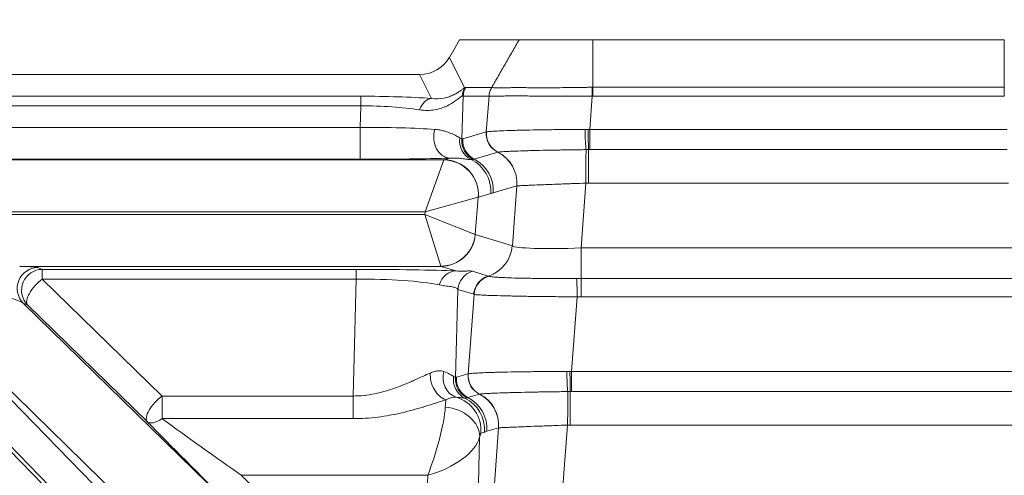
# Model space of a CAD drawing. Header units: millimetres. Extents: x 4 to 837, y 5 to 589.
# Tile 149 of 164: x 653.15 to 667.36, y 367.57 to 374.15. Entities that reach past the tile are written whole.
import ezdxf

# ---------------------------------------------------------------- set-up
doc = ezdxf.new("R2010")
doc.units = ezdxf.units.MM
doc.layers.add('1', color=7, linetype='Continuous', true_color=0xffffff)
doc.styles.add('ideas_simplex', font='simplex.shx')
doc.dimstyles.get("Standard").update_dxf_attribs({"dimtxt": 0.18, "dimasz": 0.18, "dimexe": 0.18, "dimexo": 0.0625, "dimgap": 0.09, "dimtad": 0, "dimtih": 1, "dimtoh": 1, "dimdec": 4, "dimzin": 0, "dimdsep": 46, "dimtxsty": 'Standard', "dimcen": 0.09, "dimadec": 0, "dimazin": 0, "dimtfac": 1, "dimtdec": 4, "dimtofl": 0, "dimtmove": 0, "dimatfit": 3, "dimfxl": 1, "dimtolj": 1, "dimtzin": 0, "dimarcsym": 0})

# ---------------------------------------------------------------- blocks, each defined once
blk = doc.blocks.new('_U12')
at = {"layer": '1', "color": 87, "lineweight": 25}
for p, q in [((656.844525, 410.817952), (655.344525, 410.817952)), ((655.344525, 410.817952), (655.344525, 405.192952)), ((672.519525, 410.817952), (671.019525, 410.817952)), ((672.519525, 405.192952), (672.519525, 410.817952)), ((655.344525, 405.192952), (656.844525, 405.192952)), ((671.019525, 405.192952), (672.519525, 405.192952))]:
    blk.add_line(p, q, dxfattribs=at)
at = {"layer": '1', "color": 152, "lineweight": 13}
for p, q in [((638.972542, 361.359267), (638.972542, 405.692952)), ((688.891509, 324.359267), (688.891509, 405.692952))]:
    blk.add_line(p, q, dxfattribs=at)
at = {"layer": '1', "color": 27, "lineweight": 13}
blk.add_line((688.891509, 403.692952), (638.972542, 403.692952), dxfattribs=at)
at = {"layer": '1', "color": 27, "lineweight": 18}
for points in [[(638.972542, 403.692952), (641.97254, 404.221933), (641.972544, 403.163971)], [(688.891509, 403.692952), (685.891511, 403.163971), (685.891507, 404.221933)]]:
    blk.add_solid(points, dxfattribs=at)
at = {"layer": '1', "color": 87, "linetype": 'Continuous', "lineweight": 25, "char_height": 3, "attachment_point": 7, "rotation": 360, "line_spacing_factor": 1.204819, "style": 'ideas_simplex'}
for s, insert in [('\\W1.2109;49,92', (656.816025, 412.952952)), ('\\W1.2715;1.965', (656.816025, 405.640452))]:
    blk.add_mtext(s, dxfattribs=dict(at, insert=insert))
blk = doc.blocks.new('_U13')
at = {"layer": '1', "color": 87, "lineweight": 25}
for p, q in [((660.649227, 393.563209), (659.149227, 393.563209)), ((659.149227, 393.563209), (659.149227, 387.938209)), ((673.354227, 393.563209), (671.854227, 393.563209)), ((673.354227, 387.938209), (673.354227, 393.563209)), ((659.149227, 387.938209), (660.649227, 387.938209)), ((671.854227, 387.938209), (673.354227, 387.938209))]:
    blk.add_line(p, q, dxfattribs=at)
at = {"layer": '1', "color": 152, "lineweight": 13}
for p, q in [((680.052674, 333.198102), (680.052674, 388.438209)), ((697.730343, 333.198102), (697.730343, 388.438209))]:
    blk.add_line(p, q, dxfattribs=at)
at = {"layer": '1', "color": 27, "lineweight": 13}
blk.add_line((697.730343, 386.438209), (659.149227, 386.438209), dxfattribs=at)
at = {"layer": '1', "color": 27, "lineweight": 18}
for points in [[(680.052674, 386.438209), (683.052672, 386.96719), (683.052676, 385.909228)], [(697.730343, 386.438209), (694.730345, 385.909228), (694.730341, 386.96719)]]:
    blk.add_solid(points, dxfattribs=at)
at = {"layer": '1', "color": 87, "linetype": 'Continuous', "lineweight": 25, "char_height": 3, "attachment_point": 7, "line_spacing_factor": 1.204819, "style": 'ideas_simplex'}
for s, insert in [('\\W1.3508;17,7', (660.620727, 395.698209)), ('\\W1.2865;.696', (660.620727, 388.385709))]:
    blk.add_mtext(s, dxfattribs=dict(at, insert=insert))

msp = doc.modelspace()

# ---------------------------------------------------------------- linework, layer by layer
at = {"layer": '1', "color": 143, "linetype": 'Continuous', "lineweight": 18}
for p, q in [((659.499, 373.859), (659.353, 373.608)), ((660.358, 373.859), (659.499, 373.859)), ((667.362, 373.859), (661.421, 373.859)), ((641.454, 373.359), (658.922, 373.359))]:
    msp.add_line(p, q, dxfattribs=at)
at = {"layer": '1', "color": 143, "linetype": 'Continuous', "lineweight": 13}
for p, q in [((659.353, 373.608), (659.573, 373.167)), ((659.094, 373.014), (658.922, 373.359)), ((659.589, 373.174), (659.964, 373.174)), ((661.421, 373.175), (667.362, 373.175)), ((650.919, 373.046), (658.075, 373.046)), ((658.075, 373.046), (658.075, 372.907)), ((659.55, 373.048), (659.533, 372.427)), ((659.925, 373.048), (659.55, 373.048)), ((659.886, 372.53), (659.925, 373.047)), ((661.416, 373.046), (661.38, 372.566)), ((667.362, 373.046), (661.421, 373.046)), ((648.099, 372.959), (656.534, 364.323)), ((658.075, 372.907), (650.919, 372.907)), ((658.066, 372.596), (658.075, 372.907)), ((651.237, 372.596), (658.066, 372.596)), ((658.066, 372.596), (658.066, 372.136)), ((659.546, 372.431), (659.886, 372.53)), ((661.38, 372.566), (667.403, 372.566)), ((661.38, 372.566), (661.38, 372.276)), ((660.051, 372.238), (659.71, 372.139)), ((661.361, 371.792), (661.361, 372.276)), ((667.403, 372.276), (661.38, 372.276)), ((651.11, 372.128), (659.275, 372.128)), ((658.066, 372.136), (651.113, 372.136)), ((659.273, 372.126), (659.003, 371.379)), ((659.275, 372.128), (659.36, 372.153)), ((660.325, 371.751), (659.984, 371.652)), ((660.262, 370.886), (660.327, 371.751)), ((661.324, 371.792), (661.253, 370.856)), ((667.422, 371.792), (661.361, 371.792)), ((659.949, 371.64), (659.771, 371.588)), ((659.77, 371.587), (659.003, 371.379)), ((659.77, 371.587), (659.726, 371.05)), ((659.003, 371.379), (650.799, 371.379)), ((650.838, 371.34), (659, 371.34)), ((659, 371.34), (659.003, 371.379)), ((659.726, 371.05), (659, 371.34)), ((659.229, 370.593), (659, 371.34)), ((659.727, 371.049), (660.262, 370.886)), ((661.253, 370.856), (661.253, 370.415)), ((661.253, 370.856), (667.53, 370.856)), ((659.231, 370.59), (653.152, 370.59)), ((653.415, 370.572), (653.478, 370.546)), ((653.478, 370.546), (658.009, 370.546)), ((653.478, 370.546), (653.478, 370.406)), ((658.009, 370.546), (658.009, 370.406)), ((659.45, 370.523), (659.231, 370.59)), ((659.685, 370.519), (659.913, 370.45)), ((658.009, 370.406), (653.478, 370.406)), ((653.478, 370.406), (655.206, 368.718)), ((657.964, 368.718), (658.009, 370.406)), ((661.253, 370.415), (661.253, 370.151)), ((661.253, 370.415), (667.53, 370.415)), ((651.518, 370.205), (657.085, 364.505)), ((656.736, 365.16), (651.573, 370.205)), ((659.476, 370.257), (659.443, 368.984)), ((659.704, 370.188), (659.476, 370.257)), ((659.622, 369.037), (659.709, 370.185)), ((656.555, 364.374), (650.988, 370.074)), ((653.266, 370.034), (653.203, 370.06)), ((653.203, 370.06), (657.266, 366.09)), ((661.197, 370.151), (661.116, 369.073)), ((667.53, 370.151), (661.253, 370.151)), ((654.994, 368.346), (653.266, 370.034)), ((661.116, 369.073), (667.667, 369.073)), ((661.116, 369.073), (661.116, 368.782)), ((659.455, 368.988), (659.622, 369.037)), ((661.098, 368.782), (661.098, 368.298)), ((667.667, 368.782), (661.116, 368.782)), ((655.206, 368.718), (657.964, 368.718)), ((655.206, 368.718), (655.206, 368.391)), ((657.964, 368.718), (657.964, 368.391)), ((659.787, 368.744), (659.62, 368.696)), ((657.964, 368.391), (655.206, 368.391)), ((659.858, 368.197), (659.808, 368.182)), ((660.062, 368.257), (659.894, 368.208)), ((659.997, 367.38), (660.063, 368.258)), ((661.06, 368.298), (660.988, 367.349)), ((667.685, 368.298), (661.098, 368.298)), ((659.79, 368.127), (659.772, 367.448)), ((659.04, 367.573), (656.35, 367.573)), ((656.35, 367.573), (656.586, 367.342)), ((659.034, 367.342), (659.04, 367.573))]:
    msp.add_line(p, q, dxfattribs=at)
at = {"layer": '1', "color": 143, "linetype": 'Continuous', "lineweight": 18}
msp.add_ellipse((658.92, 373.861), major_axis=(0.225, -0.449), ratio=0.995894, start_param=5.821086, end_param=6.863088, dxfattribs=at)
at = {"layer": '1', "color": 143, "linetype": 'Continuous', "lineweight": 13}
for centre, major_axis, ratio, start_param, end_param in [((659.832, 373.017), (-0.18, 0.24), 0.981638, 0.408247, 0.820835), ((659.848, 373.024), (0, 0.3), 0.996169, 1.047198, 1.489655), ((657.702, 369.533), (-1.89, -3.64), 0.040137, 3.162434, 3.224957), ((660.223, 373.023), (0.056, 0.295), 0.996153, 1.232706, 1.675085), ((661.416, 373.025), (-0.002, 0.3), 0.000366, 4.782201, 5.235984), ((658.044, 372.864), (-1.801, -0.003), 0.101223, 4.0897, 4.695519), ((657.961, 369.383), (-1.585, -3.668), 0.050265, 3.120194, 3.182717), ((658.044, 372.565), (-1.501, -0.013), 0.227876, 4.084533, 4.690352), ((659.094, 372.715), (0.021, 0.299), 0.656626, 0.107648, 1.151101), ((658.043, 372.491), (-1.501, -0.007), 0.069967, 3.888858, 4.696172), ((659.36, 372.453), (-0.01, 0.3), 0.776151, 1.153536, 3.100066), ((660.184, 372.506), (-0.084, 0.288), 0.995643, 1.207413, 2.393812), ((660.185, 372.506), (-0.068, 0.292), 0.995069, 1.261363, 2.447999), ((660.187, 372.506), (-0.044, 0.297), 0.993716, 1.342719, 2.529609), ((661.325, 372.545), (-0.006, 0.3), 0.044184, 1.4967, 2.685212), ((661.361, 372.545), (-0.002, 0.3), 0.014605, 1.49975, 2.687146), ((659.796, 372.401), (0.034, 0.298), 0.982269, 1.536805, 2.803365), ((659.831, 372.403), (-0.098, 0.284), 0.995471, 1.15986, 2.34626), ((659.844, 372.407), (-0.084, 0.288), 0.995643, 1.207413, 2.393812), ((659.829, 371.791), (0.14, -0.48), 0.995643, 1.207413, 2.393768), ((659.83, 371.792), (0.144, -0.479), 0.995612, 1.198056, 2.384063), ((661.324, 371.827), (0.001, 0.5), 0.000077, 4.642576, 5.827251), ((658.043, 372.191), (-1.801, 0.001), 0.030434, 1.584039, 2.391353), ((659.255, 371.379), (-0.02, -0.75), 0.029238, 3.168569, 3.229655), ((659.273, 371.628), (-0.339, 0.368), 0.991771, 3.890384, 5.534394), ((659.275, 371.629), (0.14, -0.48), 0.995643, 1.207413, 2.857034), ((659.453, 371.68), (0.14, -0.48), 0.995643, 1.207413, 2.411234), ((659.488, 371.692), (0.14, -0.48), 0.995643, 1.207413, 2.393812), ((659.751, 371.338), (-0.021, -0.25), 0.087194, 3.174945, 3.236032), ((659.229, 371.091), (-0.368, -0.339), 0.992996, 0.829626, 2.311967), ((659.231, 371.09), (-0.146, -0.478), 0.996014, 0.297852, 1.785245), ((659.748, 371.299), (-0.021, -0.25), 0.087194, 6.203092, 6.264178), ((659.765, 370.927), (-0.146, -0.478), 0.996014, 0.598846, 1.785245), ((661.264, 370.93), (-1.006, -0.038), 0.073389, 0.079108, 1.557174), ((653.415, 370.272), (-0.115, -0.277), 0.997667, 3.535118, 5.88966), ((651.901, 370.584), (-1.516, 0.013), 0.019978, 3.191, 3.742572), ((653.478, 370.246), (-0.115, -0.277), 0.997667, 3.535118, 5.88966), ((657.982, 370.49), (-1.801, -0.001), 0.031454, 3.758799, 4.697514), ((659.45, 370.223), (0.013, 0.3), 0.858349, 0.051043, 1.271884), ((659.252, 371.34), (-0.02, -0.75), 0.029238, 6.196715, 6.257802), ((659.774, 370.233), (0.088, 0.287), 0.996014, 0.598846, 1.785245), ((653.478, 370.246), (0.21, 0.215), 0.402972, 1.179669, 3.112987), ((657.982, 370.19), (-1.501, -0.01), 0.144199, 3.75491, 4.693626), ((660.001, 370.163), (0.088, 0.287), 0.996014, 0.598846, 1.785245), ((660.007, 370.161), (0.136, 0.268), 0.995564, 0.767778, 1.956923), ((661.197, 370.13), (-0.004, 0.3), 0.000932, 4.782196, 5.970531), ((651.901, 370.284), (-1.311, 0.238), 0.069564, 3.272742, 3.824314), ((659.302, 368.939), (-0.121, 0.275), 0.688049, 0.878057, 2.57262), ((659.537, 368.989), (0.051, 0.296), 0.915327, 1.448884, 3.015934), ((661.061, 369.051), (-0.006, 0.3), 0.044184, 1.4967, 2.685212), ((661.098, 369.052), (-0.002, 0.3), 0.014605, 1.49975, 2.687146), ((659.705, 368.958), (0.034, 0.298), 0.982269, 1.536805, 2.803365), ((659.741, 368.96), (-0.098, 0.284), 0.995471, 1.15986, 2.34626), ((659.753, 368.964), (-0.084, 0.288), 0.995643, 1.207413, 2.393812), ((659.92, 369.012), (-0.084, 0.288), 0.995643, 1.207413, 2.393812), ((659.921, 369.012), (-0.068, 0.292), 0.995069, 1.261363, 2.447999), ((659.923, 369.013), (-0.044, 0.297), 0.993716, 1.342719, 2.529609), ((661.06, 368.333), (-0.001, -0.5), 0.000077, 1.500983, 2.685659), ((655.206, 368.558), (-0.21, -0.215), 0.402972, 4.321261, 6.254579), ((659.292, 367.973), (-0.02, -0.75), 0.029238, 3.544067, 3.821783), ((659.311, 368.222), (0.14, -0.48), 0.995643, 1.207413, 2.56964), ((659.362, 368.237), (0.14, -0.48), 0.995643, 1.207413, 2.411234), ((659.397, 368.249), (0.14, -0.48), 0.995643, 1.207413, 2.393812), ((659.565, 368.298), (0.14, -0.48), 0.995643, 1.207413, 2.393768), ((659.567, 368.298), (0.144, -0.479), 0.995612, 1.198056, 2.384063), ((659.04, 367.973), (-0.223, -0.749), 0.167328, 1.058343, 2.511926), ((659.294, 368.167), (-0.491, 0.093), 0.77245, 3.279264, 4.858354), ((655.206, 368.558), (0.215, 0.209), 0.433312, 3.170642, 4.312607), ((655.611, 367.761), (-1.051, 1.05), 0.01851, 0.960905, 2.114456), ((655.823, 367.973), (-1.051, 0.75), 0.017505, 0.954901, 2.108452), ((659.04, 367.973), (-0.744, -0.267), 0.48275, 1.399063, 2.852645), ((659.788, 367.932), (-0.021, -0.25), 0.087194, 3.174945, 3.828159)]:
    msp.add_ellipse(centre, major_axis=major_axis, ratio=ratio, start_param=start_param, end_param=end_param, dxfattribs=at)
for points, degree in [([(659.964, 373.173), (660.358, 373.859)], 1), ([(661.421, 373.859), (661.421, 373.175)], 1), ([(667.362, 373.175), (667.362, 373.859)], 1), ([(659.964, 373.173), (659.964, 373.173), (659.964, 373.173), (659.964, 373.173)], 3), ([(661.415, 373.175), (661.417, 373.175), (661.419, 373.175), (661.421, 373.175)], 3), ([(659.925, 373.047), (659.925, 373.047), (659.925, 373.047), (659.925, 373.047)], 3), ([(661.421, 373.046), (661.419, 373.046), (661.418, 373.046), (661.416, 373.046)], 3), ([(659.886, 372.53), (659.887, 372.53), (659.887, 372.53), (659.887, 372.531)], 3), ([(659.887, 372.531), (659.888, 372.531), (659.889, 372.531), (659.89, 372.531)], 3), ([(661.311, 372.567), (661.326, 372.567), (661.342, 372.567), (661.357, 372.567)], 3), ([(661.357, 372.567), (661.364, 372.567), (661.372, 372.566), (661.38, 372.566)], 3), ([(659.505, 372.444), (659.517, 372.436), (659.527, 372.431), (659.533, 372.427)], 3), ([(659.533, 372.427), (659.538, 372.429), (659.542, 372.43), (659.546, 372.431)], 3), ([(660.053, 372.238), (660.053, 372.238), (660.052, 372.238), (660.051, 372.238)], 3), ([(660.051, 372.238), (660.051, 372.238), (660.051, 372.238), (660.051, 372.238)], 3), ([(661.361, 372.276), (661.349, 372.276), (661.337, 372.276), (661.324, 372.275)], 3), ([(661.38, 372.276), (661.374, 372.276), (661.367, 372.276), (661.361, 372.276)], 3), ([(659.698, 372.135), (659.69, 372.132), (659.68, 372.131), (659.667, 372.131)], 3), ([(659.71, 372.139), (659.706, 372.138), (659.702, 372.136), (659.698, 372.135)], 3), ([(660.327, 371.751), (660.326, 371.751), (660.326, 371.751), (660.325, 371.751)], 3), ([(661.361, 371.792), (661.349, 371.792), (661.336, 371.792), (661.324, 371.792)], 3), ([(659.984, 371.652), (659.978, 371.65), (659.967, 371.646), (659.955, 371.642), (659.949, 371.64)], 3), ([(659.913, 370.45), (659.915, 370.449), (659.917, 370.448), (659.92, 370.447)], 3), ([(661.193, 370.415), (661.213, 370.415), (661.233, 370.415), (661.253, 370.415)], 3), ([(659.709, 370.185), (659.707, 370.186), (659.705, 370.187), (659.704, 370.188)], 3), ([(661.253, 370.151), (661.234, 370.151), (661.216, 370.151), (661.197, 370.151)], 3), ([(661.047, 369.073), (661.062, 369.073), (661.078, 369.073), (661.093, 369.073)], 3), ([(661.093, 369.073), (661.101, 369.073), (661.108, 369.073), (661.116, 369.073)], 3), ([(659.414, 369.001), (659.427, 368.993), (659.437, 368.988), (659.443, 368.984)], 3), ([(659.443, 368.984), (659.447, 368.985), (659.451, 368.987), (659.455, 368.988)], 3), ([(659.622, 369.037), (659.623, 369.037), (659.623, 369.037), (659.624, 369.037)], 3), ([(659.624, 369.037), (659.624, 369.037), (659.625, 369.037), (659.626, 369.038)], 3), ([(661.098, 368.782), (661.085, 368.782), (661.073, 368.782), (661.06, 368.782)], 3), ([(661.116, 368.782), (661.11, 368.782), (661.104, 368.782), (661.098, 368.782)], 3), ([(659.607, 368.692), (659.6, 368.689), (659.589, 368.687), (659.577, 368.688)], 3), ([(659.62, 368.696), (659.616, 368.694), (659.611, 368.693), (659.607, 368.692)], 3), ([(659.788, 368.744), (659.787, 368.744), (659.787, 368.744), (659.787, 368.744)], 3), ([(659.789, 368.745), (659.789, 368.745), (659.788, 368.745), (659.788, 368.744)], 3), ([(659.894, 368.208), (659.888, 368.207), (659.876, 368.203), (659.864, 368.198), (659.858, 368.197)], 3), ([(660.063, 368.258), (660.063, 368.258), (660.062, 368.258), (660.062, 368.257)], 3), ([(661.098, 368.298), (661.085, 368.298), (661.073, 368.298), (661.06, 368.298)], 3)]:
    msp.add_open_spline(points, degree=degree, dxfattribs=at)
at = {"layer": '1', "color": 143, "linetype": 'Continuous', "lineweight": 18}
for points, knots in [([(660.359, 373.859), (660.38, 373.859), (660.479, 373.859), (660.828, 373.859), (661.102, 373.859), (661.395, 373.859), (661.408, 373.859), (661.421, 373.859)], [0, 0, 0, 0, 0.444489, 0.444489, 0.97588, 0.97588, 1, 1, 1, 1]), ([(659.964, 373.173), (659.953, 373.154), (659.944, 373.133), (659.931, 373.091), (659.927, 373.069), (659.925, 373.047)], [0, 0, 0, 0, 0.5, 0.5, 1, 1, 1, 1])]:
    msp.add_open_spline(points, degree=3, knots=knots, dxfattribs=at)
at = {"layer": '1', "color": 143, "linetype": 'Continuous', "lineweight": 13}
for points, knots in [([(659.094, 373.014), (659.158, 373.007), (659.218, 373.01), (659.299, 373.025), (659.324, 373.032), (659.36, 373.044), (659.372, 373.049), (659.394, 373.058), (659.405, 373.063), (659.436, 373.077), (659.455, 373.088), (659.488, 373.109), (659.503, 373.119), (659.523, 373.133), (659.529, 373.138), (659.54, 373.146), (659.546, 373.15), (659.56, 373.16), (659.567, 373.164), (659.573, 373.167)], [0, 0, 0, 0, 0.25, 0.25, 0.375, 0.375, 0.4375, 0.4375, 0.5, 0.5, 0.625, 0.625, 0.75, 0.75, 0.8125, 0.8125, 0.875, 0.875, 1, 1, 1, 1]), ([(659.964, 373.173), (659.966, 373.173), (659.969, 373.172), (659.975, 373.172), (659.979, 373.171), (659.991, 373.17), (660.001, 373.17), (660.037, 373.169), (660.069, 373.169), (660.119, 373.169), (660.13, 373.169), (660.152, 373.169), (660.186, 373.17), (660.249, 373.17), (660.306, 373.171), (660.366, 373.171), (660.398, 373.171), (660.499, 373.17), (660.57, 373.169), (660.684, 373.169), (660.723, 373.169), (660.804, 373.169), (660.846, 373.169), (660.972, 373.17), (661.058, 373.171), (661.19, 373.173), (661.234, 373.174), (661.302, 373.174), (661.325, 373.175), (661.37, 373.175), (661.392, 373.175), (661.415, 373.175)], [0, 0, 0, 0, 0.03125, 0.03125, 0.0625, 0.0625, 0.125, 0.125, 0.25, 0.25, 0.28125, 0.28125, 0.3125, 0.375, 0.4375, 0.4375, 0.5, 0.5, 0.625, 0.625, 0.6875, 0.6875, 0.75, 0.75, 0.875, 0.875, 0.9375, 0.9375, 0.96875, 0.96875, 1, 1, 1, 1]), ([(661.421, 373.175), (661.421, 373.156), (661.421, 373.135), (661.421, 373.091), (661.421, 373.069), (661.421, 373.046)], [0, 0, 0, 0, 0.5, 0.5, 1, 1, 1, 1]), ([(667.362, 373.175), (667.362, 373.156), (667.362, 373.135), (667.362, 373.091), (667.362, 373.069), (667.362, 373.046)], [0, 0, 0, 0, 0.5, 0.5, 1, 1, 1, 1]), ([(659.537, 373.051), (659.53, 373.049), (659.52, 373.042), (659.501, 373.028), (659.494, 373.022), (659.478, 373.01), (659.47, 373.003), (659.443, 372.982), (659.422, 372.967), (659.377, 372.938), (659.352, 372.923), (659.312, 372.903), (659.297, 372.897), (659.268, 372.885), (659.253, 372.88), (659.206, 372.864), (659.174, 372.856), (659.072, 372.839), (658.999, 372.838), (658.924, 372.849)], [0, 0, 0, 0, 0.125, 0.125, 0.1875, 0.1875, 0.25, 0.25, 0.375, 0.375, 0.5, 0.5, 0.5625, 0.5625, 0.625, 0.625, 0.75, 0.75, 1, 1, 1, 1]), ([(661.416, 373.046), (661.392, 373.046), (661.369, 373.047), (661.323, 373.047), (661.299, 373.047), (661.23, 373.047), (661.184, 373.047), (661.048, 373.047), (660.96, 373.047), (660.83, 373.047), (660.788, 373.047), (660.705, 373.048), (660.665, 373.048), (660.547, 373.049), (660.474, 373.05), (660.371, 373.051), (660.338, 373.052), (660.276, 373.052), (660.218, 373.051), (660.166, 373.05), (660.129, 373.049), (660.118, 373.049), (660.095, 373.049), (660.084, 373.049), (660.033, 373.048), (660, 373.047), (659.963, 373.047), (659.952, 373.047), (659.94, 373.047), (659.936, 373.047), (659.93, 373.047), (659.927, 373.047), (659.925, 373.047)], [0, 0, 0, 0, 0.03125, 0.03125, 0.0625, 0.0625, 0.125, 0.125, 0.25, 0.25, 0.3125, 0.3125, 0.375, 0.375, 0.5, 0.5, 0.5625, 0.5625, 0.625, 0.6875, 0.6875, 0.71875, 0.71875, 0.75, 0.75, 0.875, 0.875, 0.9375, 0.9375, 0.96875, 0.96875, 1, 1, 1, 1]), ([(659.143, 372.568), (659.168, 372.566), (659.191, 372.563), (659.235, 372.555), (659.255, 372.55), (659.294, 372.54), (659.312, 372.534), (659.345, 372.523), (659.361, 372.517), (659.404, 372.498), (659.43, 372.486), (659.473, 372.463), (659.49, 372.453), (659.505, 372.444)], [0, 0, 0, 0, 0.125, 0.125, 0.25, 0.25, 0.375, 0.375, 0.5, 0.5, 0.75, 0.75, 1, 1, 1, 1]), ([(659.89, 372.531), (659.899, 372.533), (659.917, 372.536), (659.955, 372.539), (659.969, 372.54), (659.993, 372.541), (660.002, 372.542), (660.02, 372.543), (660.029, 372.544), (660.079, 372.546), (660.126, 372.548), (660.204, 372.551), (660.232, 372.552), (660.277, 372.553), (660.292, 372.554), (660.323, 372.554), (660.339, 372.555), (660.42, 372.557), (660.489, 372.558), (660.6, 372.56), (660.638, 372.561), (660.696, 372.562), (660.716, 372.562), (660.756, 372.563), (660.777, 372.563), (660.878, 372.564), (660.962, 372.565), (661.091, 372.566), (661.134, 372.566), (661.2, 372.566), (661.222, 372.567), (661.266, 372.567), (661.289, 372.567), (661.311, 372.567)], [0, 0, 0, 0, 0.125, 0.125, 0.1875, 0.1875, 0.21875, 0.21875, 0.25, 0.25, 0.375, 0.375, 0.4375, 0.4375, 0.46875, 0.46875, 0.5, 0.5, 0.625, 0.625, 0.6875, 0.6875, 0.71875, 0.71875, 0.75, 0.75, 0.875, 0.875, 0.9375, 0.9375, 0.96875, 0.96875, 1, 1, 1, 1]), ([(661.324, 372.275), (661.245, 372.275), (661.167, 372.274), (661.052, 372.272), (661.014, 372.271), (660.957, 372.27), (660.938, 372.27), (660.901, 372.269), (660.882, 372.269), (660.79, 372.267), (660.721, 372.266), (660.621, 372.264), (660.589, 372.263), (660.526, 372.261), (660.496, 372.26), (660.409, 372.258), (660.356, 372.256), (660.285, 372.253), (660.263, 372.253), (660.232, 372.251), (660.222, 372.251), (660.202, 372.25), (660.193, 372.249), (660.149, 372.247), (660.121, 372.245), (660.088, 372.243), (660.078, 372.242), (660.063, 372.24), (660.057, 372.239), (660.053, 372.238)], [0, 0, 0, 0, 0.125, 0.125, 0.1875, 0.1875, 0.21875, 0.21875, 0.25, 0.25, 0.375, 0.375, 0.4375, 0.4375, 0.5, 0.5, 0.625, 0.625, 0.6875, 0.6875, 0.71875, 0.71875, 0.75, 0.75, 0.875, 0.875, 0.9375, 0.9375, 1, 1, 1, 1]), ([(659.667, 372.131), (659.654, 372.131), (659.638, 372.133), (659.6, 372.137), (659.578, 372.14), (659.529, 372.146), (659.501, 372.15), (659.453, 372.153), (659.436, 372.154), (659.4, 372.154), (659.381, 372.154), (659.36, 372.153)], [0, 0, 0, 0, 0.25, 0.25, 0.5, 0.5, 0.75, 0.75, 0.875, 0.875, 1, 1, 1, 1]), ([(661.324, 371.792), (661.262, 371.789), (661.2, 371.787), (661.11, 371.784), (661.08, 371.783), (661.035, 371.781), (661.021, 371.781), (660.991, 371.78), (660.976, 371.779), (660.904, 371.776), (660.849, 371.774), (660.771, 371.771), (660.745, 371.77), (660.708, 371.769), (660.696, 371.768), (660.672, 371.767), (660.66, 371.767), (660.603, 371.765), (660.562, 371.763), (660.506, 371.761), (660.488, 371.76), (660.456, 371.758), (660.441, 371.758), (660.399, 371.756), (660.377, 371.755), (660.352, 371.753), (660.345, 371.753), (660.334, 371.752), (660.33, 371.752), (660.327, 371.751)], [0, 0, 0, 0, 0.125, 0.125, 0.1875, 0.1875, 0.21875, 0.21875, 0.25, 0.25, 0.375, 0.375, 0.4375, 0.4375, 0.46875, 0.46875, 0.5, 0.5, 0.625, 0.625, 0.6875, 0.6875, 0.75, 0.75, 0.875, 0.875, 0.9375, 0.9375, 1, 1, 1, 1]), ([(659.45, 370.523), (659.483, 370.521), (659.512, 370.521), (659.564, 370.521), (659.586, 370.522), (659.615, 370.523), (659.624, 370.523), (659.641, 370.524), (659.648, 370.523), (659.668, 370.523), (659.678, 370.521), (659.685, 370.519)], [0, 0, 0, 0, 0.25, 0.25, 0.5, 0.5, 0.625, 0.625, 0.75, 0.75, 1, 1, 1, 1]), ([(659.92, 370.447), (659.922, 370.447), (659.924, 370.446), (659.93, 370.445), (659.934, 370.444), (659.945, 370.442), (659.955, 370.441), (659.988, 370.437), (660.017, 370.434), (660.061, 370.431), (660.07, 370.431), (660.09, 370.43), (660.12, 370.428), (660.153, 370.427), (660.224, 370.424), (660.277, 370.422), (660.394, 370.419), (660.456, 370.418), (660.556, 370.417), (660.59, 370.416), (660.66, 370.415), (660.696, 370.415), (660.806, 370.414), (660.881, 370.414), (660.997, 370.414), (661.035, 370.414), (661.094, 370.414), (661.114, 370.415), (661.154, 370.415), (661.174, 370.415), (661.193, 370.415)], [0, 0, 0, 0, 0.03125, 0.03125, 0.0625, 0.0625, 0.125, 0.125, 0.25, 0.25, 0.28125, 0.28125, 0.3125, 0.375, 0.375, 0.5, 0.5, 0.625, 0.625, 0.6875, 0.6875, 0.75, 0.75, 0.875, 0.875, 0.9375, 0.9375, 0.96875, 0.96875, 1, 1, 1, 1]), ([(659.476, 370.257), (659.47, 370.266), (659.46, 370.273), (659.439, 370.282), (659.431, 370.285), (659.413, 370.29), (659.402, 370.292), (659.369, 370.298), (659.342, 370.301), (659.281, 370.31), (659.246, 370.315), (659.208, 370.322)], [0, 0, 0, 0, 0.25, 0.25, 0.375, 0.375, 0.5, 0.5, 0.75, 0.75, 1, 1, 1, 1]), ([(661.197, 370.151), (661.174, 370.151), (661.151, 370.151), (661.104, 370.151), (661.081, 370.151), (661.011, 370.152), (660.965, 370.152), (660.83, 370.153), (660.741, 370.154), (660.633, 370.155), (660.612, 370.156), (660.569, 370.156), (660.506, 370.157), (660.446, 370.158), (660.329, 370.16), (660.255, 370.162), (660.118, 370.165), (660.056, 370.167), (659.974, 370.169), (659.948, 370.17), (659.912, 370.171), (659.9, 370.172), (659.878, 370.173), (659.867, 370.173), (659.816, 370.176), (659.783, 370.177), (659.746, 370.18), (659.736, 370.181), (659.724, 370.183), (659.72, 370.183), (659.714, 370.184), (659.711, 370.185), (659.709, 370.185)], [0, 0, 0, 0, 0.03125, 0.03125, 0.0625, 0.0625, 0.125, 0.125, 0.25, 0.25, 0.28125, 0.28125, 0.3125, 0.375, 0.375, 0.5, 0.5, 0.625, 0.625, 0.6875, 0.6875, 0.71875, 0.71875, 0.75, 0.75, 0.875, 0.875, 0.9375, 0.9375, 0.96875, 0.96875, 1, 1, 1, 1]), ([(657.964, 368.718), (658.017, 368.718), (658.07, 368.721), (658.174, 368.732), (658.225, 368.74), (658.302, 368.756), (658.327, 368.761), (658.378, 368.774), (658.403, 368.78), (658.478, 368.802), (658.526, 368.818), (658.621, 368.852), (658.667, 368.87), (658.735, 368.898), (658.758, 368.908), (658.802, 368.927), (658.824, 368.936), (658.888, 368.965), (658.929, 368.984), (659.007, 369.019), (659.044, 369.036), (659.079, 369.05)], [0, 0, 0, 0, 0.125, 0.125, 0.25, 0.25, 0.3125, 0.3125, 0.375, 0.375, 0.5, 0.5, 0.625, 0.625, 0.6875, 0.6875, 0.75, 0.75, 0.875, 0.875, 1, 1, 1, 1]), ([(659.079, 369.05), (659.1, 369.059), (659.12, 369.066), (659.148, 369.074), (659.157, 369.076), (659.175, 369.079), (659.184, 369.08), (659.224, 369.084), (659.251, 369.081), (659.275, 369.071)], [0, 0, 0, 0, 0.25, 0.25, 0.375, 0.375, 0.5, 0.5, 1, 1, 1, 1]), ([(659.275, 369.071), (659.307, 369.058), (659.334, 369.045), (659.38, 369.021), (659.399, 369.01), (659.414, 369.001)], [0, 0, 0, 0, 0.5, 0.5, 1, 1, 1, 1]), ([(659.626, 369.038), (659.636, 369.04), (659.653, 369.042), (659.691, 369.045), (659.705, 369.046), (659.729, 369.048), (659.738, 369.048), (659.756, 369.049), (659.766, 369.05), (659.815, 369.053), (659.862, 369.055), (659.941, 369.057), (659.969, 369.058), (660.013, 369.06), (660.028, 369.06), (660.059, 369.061), (660.075, 369.061), (660.156, 369.063), (660.225, 369.065), (660.336, 369.067), (660.374, 369.067), (660.432, 369.068), (660.452, 369.069), (660.493, 369.069), (660.513, 369.069), (660.615, 369.071), (660.698, 369.071), (660.827, 369.072), (660.87, 369.073), (660.936, 369.073), (660.958, 369.073), (661.003, 369.073), (661.025, 369.073), (661.047, 369.073)], [0, 0, 0, 0, 0.125, 0.125, 0.1875, 0.1875, 0.21875, 0.21875, 0.25, 0.25, 0.375, 0.375, 0.4375, 0.4375, 0.46875, 0.46875, 0.5, 0.5, 0.625, 0.625, 0.6875, 0.6875, 0.71875, 0.71875, 0.75, 0.75, 0.875, 0.875, 0.9375, 0.9375, 0.96875, 0.96875, 1, 1, 1, 1]), ([(661.06, 368.782), (660.981, 368.781), (660.903, 368.78), (660.788, 368.778), (660.75, 368.778), (660.693, 368.777), (660.674, 368.776), (660.637, 368.776), (660.619, 368.775), (660.527, 368.774), (660.457, 368.772), (660.358, 368.77), (660.325, 368.769), (660.263, 368.768), (660.232, 368.767), (660.145, 368.764), (660.092, 368.762), (660.022, 368.76), (659.999, 368.759), (659.968, 368.758), (659.958, 368.757), (659.939, 368.756), (659.929, 368.756), (659.885, 368.754), (659.857, 368.752), (659.824, 368.749), (659.814, 368.748), (659.799, 368.747), (659.793, 368.746), (659.789, 368.745)], [0, 0, 0, 0, 0.125, 0.125, 0.1875, 0.1875, 0.21875, 0.21875, 0.25, 0.25, 0.375, 0.375, 0.4375, 0.4375, 0.5, 0.5, 0.625, 0.625, 0.6875, 0.6875, 0.71875, 0.71875, 0.75, 0.75, 0.875, 0.875, 0.9375, 0.9375, 1, 1, 1, 1]), ([(659.302, 368.663), (659.255, 368.648), (659.206, 368.632), (659.105, 368.6), (659.053, 368.583), (658.946, 368.55), (658.892, 368.534), (658.781, 368.504), (658.725, 368.489), (658.612, 368.463), (658.554, 368.451), (658.438, 368.43), (658.379, 368.421), (658.261, 368.406), (658.143, 368.395), (658.024, 368.391), (657.964, 368.391)], [0, 0, 0, 0, 0.125, 0.125, 0.25, 0.25, 0.375, 0.375, 0.5, 0.5, 0.625, 0.625, 0.75, 0.75, 0.875, 1, 1, 1, 1]), ([(659.453, 368.701), (659.434, 368.704), (659.413, 368.703), (659.381, 368.695), (659.375, 368.693), (659.361, 368.688), (659.354, 368.686), (659.333, 368.678), (659.318, 368.671), (659.302, 368.663)], [0, 0, 0, 0, 0.5, 0.5, 0.625, 0.625, 0.75, 0.75, 1, 1, 1, 1]), ([(659.577, 368.688), (659.562, 368.688), (659.545, 368.69), (659.504, 368.695), (659.48, 368.698), (659.453, 368.701)], [0, 0, 0, 0, 0.5, 0.5, 1, 1, 1, 1]), ([(661.06, 368.298), (660.998, 368.296), (660.937, 368.294), (660.846, 368.29), (660.816, 368.289), (660.772, 368.288), (660.757, 368.287), (660.727, 368.286), (660.713, 368.285), (660.64, 368.283), (660.585, 368.281), (660.507, 368.278), (660.481, 368.277), (660.444, 368.275), (660.432, 368.275), (660.408, 368.274), (660.396, 368.273), (660.339, 368.271), (660.298, 368.269), (660.242, 368.267), (660.225, 368.266), (660.192, 368.265), (660.177, 368.264), (660.136, 368.262), (660.114, 368.261), (660.088, 368.26), (660.081, 368.259), (660.07, 368.258), (660.066, 368.258), (660.063, 368.258)], [0, 0, 0, 0, 0.125, 0.125, 0.1875, 0.1875, 0.21875, 0.21875, 0.25, 0.25, 0.375, 0.375, 0.4375, 0.4375, 0.46875, 0.46875, 0.5, 0.5, 0.625, 0.625, 0.6875, 0.6875, 0.75, 0.75, 0.875, 0.875, 0.9375, 0.9375, 1, 1, 1, 1])]:
    msp.add_open_spline(points, degree=3, knots=knots, dxfattribs=at)

# ---------------------------------------------------------------- dimensions: what is measured, and where the dimension line sits
at = {"layer": '1', "color": 87, "linetype": 'Continuous', "lineweight": 25}
dim = msp.add_linear_dim(base=(688.892, 403.693), p1=(638.973, 348.755), p2=(688.892, 321.859), angle=180, text='<>\\P[\\C87;{\\H1.00x;\\Fsimplex.shx;1.965\\Fsimplex.shx;}\\C87; ]', dimstyle='Standard', override={"dimtxt": 3, "dimasz": 3, "dimexe": 2, "dimexo": 2.5, "dimgap": 1.5, "dimtad": 1, "dimtih": 0, "dimtoh": 0, "dimdec": 2, "dimlfac": 1, "dimzin": 8, "dimdsep": 44, "dimlunit": 2, "dimtxsty": 'ideas_simplex', "dimsah": 1, "dimse1": 0, "dimse2": 0, "dimsd1": 0, "dimsd2": 0, "dimclrd": 27, "dimclre": 152, "dimclrt": 87, "dimtol": 0, "dimtm": -0.1, "dimtfac": 0.5, "dimtdec": 2, "dimtofl": 1, "dimtmove": 0, "dimtzin": 8, "dimlwd": 13, "dimlwe": 13}, dxfattribs=at)
dim.commit()
dim.dimension.update_dxf_attribs({"geometry": '_U12', "text_midpoint": (663.932, 403.693), "dimtype": 160})
dim = msp.add_linear_dim(base=(680.053, 386.438), p1=(697.73, 330.698), p2=(680.053, 330.698), text='<>\\P[\\C87;{\\H1.00x;\\Fsimplex.shx;.696\\Fsimplex.shx;}\\C87; ]', dimstyle='Standard', override={"dimtxt": 3, "dimasz": 3, "dimexe": 2, "dimexo": 2.5, "dimgap": 1.5, "dimtad": 1, "dimtih": 1, "dimtoh": 0, "dimdec": 1, "dimlfac": 1, "dimzin": 8, "dimdsep": 44, "dimlunit": 2, "dimtxsty": 'ideas_simplex', "dimsah": 1, "dimse1": 0, "dimse2": 0, "dimsd1": 0, "dimsd2": 0, "dimclrd": 27, "dimclre": 152, "dimclrt": 87, "dimtol": 0, "dimtm": -0.1, "dimtfac": 0.5, "dimtdec": 2, "dimtofl": 1, "dimtmove": 0, "dimtzin": 8, "dimlwd": 13, "dimlwe": 13}, dxfattribs=at)
dim.commit()
dim.dimension.update_dxf_attribs({"geometry": '_U13', "text_midpoint": (655.91, 386.438), "dimtype": 160})

doc.saveas('drawing.dxf')
